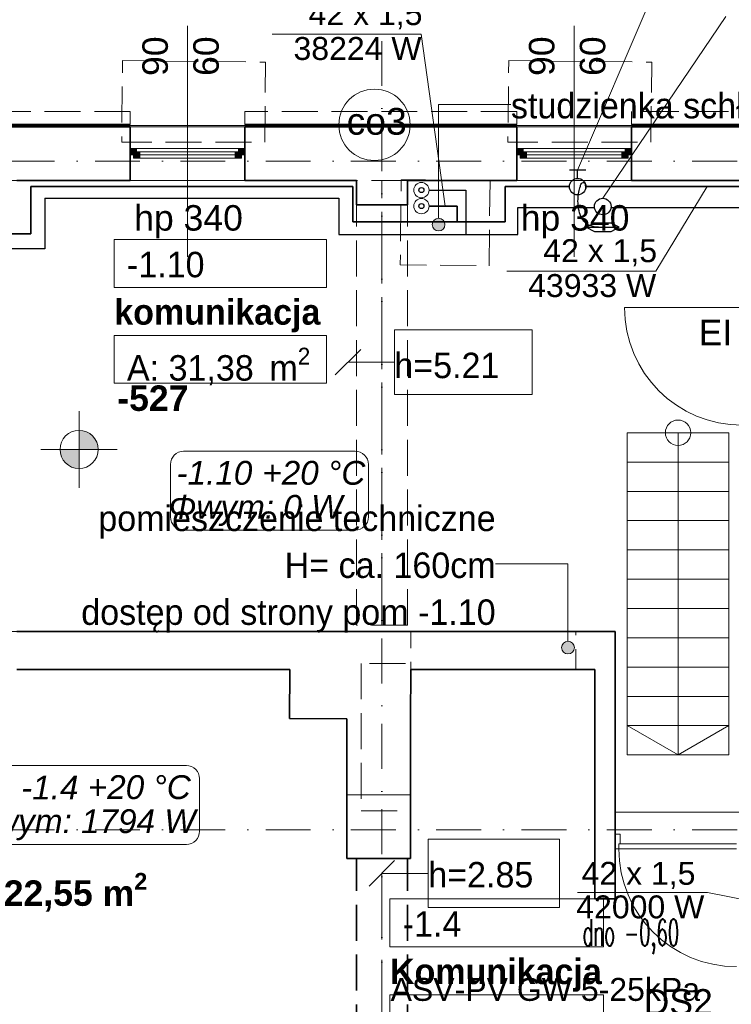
# Model space of a CAD drawing. Header units: millimetres. Extents: x -75424 to 111134, y 39940 to 476713.
# Tile 9 of 24: x 25963 to 31555, y 244921 to 252653. Entities that reach past the tile are written whole.
import ezdxf
from ezdxf.lldxf.tags import DXFTag

# ---------------------------------------------------------------- set-up
doc = ezdxf.new("R2010")
doc.units = ezdxf.units.MM
doc.header["$MEASUREMENT"] = 0
doc.linetypes.add('Krawędzie ukryte', pattern=[3.912222, 2.822222, -1.09])
doc.linetypes.add('Kropki i Kreski', pattern=[6.702778, 3.527778, -1.763889, 0, -1.411111])
for name, color, linetype in [('#podkład', 252, 'Continuous'), ('- A - ocieplenie', 7, 'Continuous'), ('- strefy pomieszczeń', 7, 'Continuous'), ('2D - Ogólne', 7, 'Continuous'), ('Drzwi Archicad', 7, 'Continuous'), ('IS_Armatura_Therm', 7, 'SOLID'), ('IS_Opisy_działek_Therm', 7, 'SOLID'), ('IS_Powrót', 5, 'DASH'), ('IS_Text_Armatury_Therm', 7, 'Continuous'), ('IS_Text_Konstrukcji', 7, 'Continuous'), ('IS_Zasilanie', 1, 'SOLID'), ('Konstrukcja - Belki', 7, 'Continuous'), ('Konstrukcja - Schody', 7, 'Continuous'), ('Konstrukcja - Siatka mod', 7, 'Continuous'), ('Konstrukcja - Stropy', 7, 'Continuous'), ('Konstrukcja - Ściany działowe', 7, 'Continuous'), ('Konstrukcja - Ściany nośne wew..P', 7, 'Continuous'), ('Konstrukcja - Ściany zewnętrzne', 7, 'Continuous'), ('Okna Archicada', 7, 'Continuous'), ('Opisy - Etykiety', 7, 'Continuous'), ('Wymiarowanie - Poziomy', 7, 'Continuous'), ('z JAN', 7, 'Continuous'), ('Znaczniki drzwi Archicada', 7, 'Continuous'), ('Znaczniki okien Archicada', 7, 'Continuous')]:
    doc.layers.add(name, color=color, linetype=linetype)
doc.layers.add('IS_Opisy_działek_Wodociag', color=7, linetype='SOLID', true_color=0x000000)
doc.styles.add('MtXpl_Arial', font='arial.ttf', dxfattribs={"height": 0.2})
doc.styles.add('MtXpl_Arial1', font='ariali.ttf', dxfattribs={"height": 0.2})
doc.styles.add('ROMANS', font='romans', dxfattribs={"width": 0.8})
doc.styles.get("Standard").update_dxf_attribs({"font": 'arial.ttf'})
doc.styles.add('STYL_AUTOMATYCZNY_1', font='arial.ttf')
doc.styles.add('STYL_AUTOMATYCZNY_2', font='arial.ttf')
doc.styles.add('STYL_AUTOMATYCZNY_3', font='txt')
doc.styles.add('STYL_AUTOMATYCZNY_5', font='arial.ttf')
doc.styles.add('STYL_AUTOMATYCZNY_6', font='txt')
doc.styles.add('STYL_AUTOMATYCZNY_9', font='txt')
doc.linetypes.add('CO_LINE', pattern='A,12.7,-5.08,["C.O.",Standard,S=2.54,R=0,X=-2.54,Y=-1.27],-6.35', length=24.13)
tags = doc.linetypes.add('DASH', pattern=[15, 10, -5]).pattern_tags.tags
tags[6:7] = [DXFTag(74, 4), DXFTag(75, 0), DXFTag(340, '0'), DXFTag(46, 0.0), DXFTag(50, 0.0), DXFTag(44, 0.0), DXFTag(45, 0.0)]
tags[4:5] = [DXFTag(74, 4), DXFTag(75, 0), DXFTag(340, '0'), DXFTag(46, 0.0), DXFTag(50, 0.0), DXFTag(44, 0.0), DXFTag(45, 0.0)]
tags = doc.linetypes.add('SOLID', pattern=[10, 10, 0]).pattern_tags.tags
tags[6:7] = [DXFTag(74, 4), DXFTag(75, 0), DXFTag(340, '0'), DXFTag(46, 0.0), DXFTag(50, 0.0), DXFTag(44, 0.0), DXFTag(45, 0.0)]
tags[4:5] = [DXFTag(74, 4), DXFTag(75, 0), DXFTag(340, '0'), DXFTag(46, 0.0), DXFTag(50, 0.0), DXFTag(44, 0.0), DXFTag(45, 0.0)]
pattern_1 = [(0, (-208051.03, 533518.21), (0, 75), [0, -75])]
pattern_2 = [(60, (-208051.03, 533518.21), (-129.90381, 75), []), (120, (-208051.03, 533518.21), (129.90381, 75), [])]

# ---------------------------------------------------------------- blocks, each defined once
blk = doc.blocks.new('SDFGHB')
at = {"linetype": 'Continuous', "lineweight": 13}
for points in [[(28862.7, 471043.6), (28866.5, 471024.4), (28877.4, 471008.2), (28893.6, 470997.4), (28912.7, 470993.6), (28931.8, 470997.4), (28948.1, 471008.2), (28958.9, 471024.4), (28962.7, 471043.6), (28958.9, 471062.7), (28948.1, 471078.9), (28931.8, 471089.8), (28912.7, 471093.6), (28893.6, 471089.8), (28877.4, 471078.9), (28866.5, 471062.7)], [(29879.5, 467722), (29883.3, 467702.8), (29894.2, 467686.6), (29910.4, 467675.8), (29929.5, 467672), (29948.7, 467675.8), (29964.9, 467686.6), (29975.7, 467702.8), (29979.5, 467722), (29975.7, 467741.1), (29964.9, 467757.3), (29948.7, 467768.2), (29929.5, 467772), (29910.4, 467768.2), (29894.2, 467757.3), (29883.3, 467741.1)]]:
    blk.add_hatch(color=252, dxfattribs=at).paths.add_polyline_path(points)
at = {"layer": 'Okna Archicada', "linetype": 'Continuous', "lineweight": 13}
for points in [[(26490.4, 471590.5), (26515.4, 471590.5), (26515.4, 471615.5), (26540.4, 471615.5), (26540.4, 471640.5), (26490.4, 471640.5)], [(26515.4, 471565.5), (26565.4, 471565.5), (26565.4, 471615.5), (26515.4, 471615.5)], [(27365.4, 471615.5), (27315.4, 471615.5), (27315.4, 471565.5), (27365.4, 471565.5)], [(27390.4, 471640.5), (27340.4, 471640.5), (27340.4, 471615.5), (27365.4, 471615.5), (27365.4, 471590.5), (27390.4, 471590.5)], [(29527.6, 471590.5), (29552.6, 471590.5), (29552.6, 471615.5), (29577.6, 471615.5), (29577.6, 471640.5), (29527.6, 471640.5)], [(29552.6, 471565.5), (29602.6, 471565.5), (29602.6, 471615.5), (29552.6, 471615.5)], [(30402.6, 471615.5), (30352.6, 471615.5), (30352.6, 471565.5), (30402.6, 471565.5)], [(30427.6, 471640.5), (30377.6, 471640.5), (30377.6, 471615.5), (30402.6, 471615.5), (30402.6, 471590.5), (30427.6, 471590.5)]]:
    blk.add_hatch(color=252, dxfattribs=at).paths.add_polyline_path(points)
at = {"layer": 'Wymiarowanie - Poziomy', "linetype": 'Continuous', "lineweight": 13}
for points in [[(26088.2, 469277.7), (26238.2, 469277.7), (26226.7, 469335.1), (26194.2, 469383.8), (26145.6, 469416.3), (26088.2, 469427.7)], [(26088.2, 469277.7), (25938.2, 469277.7), (25949.6, 469220.3), (25982.1, 469171.6), (26030.8, 469139.1), (26088.2, 469127.7)]]:
    blk.add_hatch(color=252, dxfattribs=at).paths.add_polyline_path(points)
at = {"layer": '- A - ocieplenie', "color": 252, "linetype": 'Krawędzie ukryte', "lineweight": 20, "ltscale": 100, "flags": 128}
for points in [[(26490.4, 471930.5), (22897.7, 471930.5)], [(26490.4, 471830.5), (26490.4, 471930.5)], [(29527.6, 471930.5), (27390.4, 471930.5)], [(27390.4, 471930.5), (27390.4, 471830.5)], [(29527.6, 471830.5), (29527.6, 471930.5)], [(32364.4, 471930.5), (30427.6, 471930.5)], [(30427.6, 471930.5), (30427.6, 471830.5)], [(22777.8, 471810.5), (26490.4, 471810.5)], [(27390.4, 471810.5), (29527.6, 471810.5)], [(30427.6, 471810.5), (32364.4, 471810.5)]]:
    blk.add_lwpolyline(points, dxfattribs=at)
at = {"layer": '- A - ocieplenie', "color": 252, "linetype": 'Continuous', "lineweight": 35, "ltscale": 100, "flags": 128}
for points in [[(22777.8, 471810.5), (26490.4, 471810.5)], [(26490.4, 471830.5), (22797.8, 471830.5)], [(29527.6, 471830.5), (27390.4, 471830.5)], [(27390.4, 471810.5), (29527.6, 471810.5)], [(32364.4, 471830.5), (30427.6, 471830.5)], [(30427.6, 471810.5), (32364.4, 471810.5)]]:
    blk.add_lwpolyline(points, dxfattribs=at)
at = {"layer": '- strefy pomieszczeń', "color": 252, "linetype": 'Continuous', "lineweight": 13, "ltscale": 100}
for p, q in [((26364.2, 470926.6), (28033.3, 470926.6)), ((26364.2, 470550.1), (26364.2, 470926.6)), ((28033.3, 470926.6), (28033.3, 470550.1)), ((28033.3, 470550.1), (26364.2, 470550.1)), ((26364.2, 470173.6), (28033.3, 470173.6)), ((26364.2, 469797.2), (26364.2, 470173.6)), ((28033.3, 470173.6), (28033.3, 469797.2)), ((28033.3, 469797.2), (26364.2, 469797.2)), ((28530.6, 465748), (30209.3, 465748)), ((28530.6, 465371.5), (28530.6, 465748)), ((30209.3, 465748), (30209.3, 465371.5)), ((30209.3, 465371.5), (28530.6, 465371.5)), ((28530.6, 464995), (30209.3, 464995)), ((28530.6, 464618.6), (28530.6, 464995)), ((30209.3, 464995), (30209.3, 464618.6))]:
    blk.add_line(p, q, dxfattribs=at)
at = {"color": 252, "linetype": 'Continuous', "lineweight": 13, "ltscale": 100}
for p, q in [((28912.7, 471093.6), (28912.7, 471987.8)), ((28912.7, 471987.8), (29481.2, 471987.8)), ((29929.5, 468378.6), (29361, 468378.6)), ((29929.5, 467772), (29929.5, 468378.6))]:
    blk.add_line(p, q, dxfattribs=at)
for centre in [(28912.7, 471043.6), (29929.5, 467722)]:
    blk.add_circle(centre, 50, dxfattribs=at)
at = {"layer": '2D - Ogólne', "color": 252, "linetype": 'Krawędzie ukryte', "lineweight": 13, "ltscale": 100}
for p, q in [((28652.3, 467598.2), (28304.3, 467598.2)), ((28304.3, 467598.2), (28304.3, 466440.5)), ((28304.3, 466440.5), (28617.6, 466440.5))]:
    blk.add_line(p, q, dxfattribs=at)
at = {"layer": 'Drzwi Archicad', "color": 252, "linetype": 'Continuous', "lineweight": 13, "ltscale": 100}
for p, q in [((31297.6, 470391.8), (30373.6, 470391.8)), ((30300.7, 466140.5), (30300.7, 466255.5)), ((30300.7, 466255.5), (30340.7, 466255.5)), ((30340.7, 466255.5), (30340.7, 466180.5)), ((30340.7, 466180.5), (30328.7, 466180.5)), ((30328.7, 466180.5), (30328.7, 466140.5)), ((31252.7, 466180.5), (30328.7, 466180.5)), ((30328.7, 466180.5), (30328.7, 466140.5)), ((30328.7, 466140.5), (30300.7, 466140.5)), ((30328.7, 466140.5), (31252.7, 466140.5))]:
    blk.add_line(p, q, dxfattribs=at)
at = {"layer": 'Drzwi Archicad', "color": 252, "linetype": 'Continuous', "lineweight": 35, "ltscale": 100}
for p, q in [((30300.7, 466255.5), (30300.7, 466440.5)), ((30300.7, 466140.5), (30300.7, 466255.5)), ((30300.7, 466140.5), (30300.7, 466255.5)), ((30300.7, 465749.4), (30140.7, 465749.4))]:
    blk.add_line(p, q, dxfattribs=at)
at = {"layer": 'Drzwi Archicad', "color": 252, "linetype": 'Continuous', "lineweight": 13, "ltscale": 100}
for centre, start, end in [((31297.6, 470391.8), 180, 270), ((31252.7, 466140.5), 179.99999, 269.99999)]:
    blk.add_arc(centre, 924, start, end, dxfattribs=at)
at = {"layer": 'Konstrukcja - Belki', "color": 252, "linetype": 'Krawędzie ukryte', "lineweight": 13, "ltscale": 100}
for p, q in [((28267.6, 467898.2), (28267.6, 471390.5)), ((28667.6, 471390.5), (28267.6, 471390.5)), ((28667.6, 467898.2), (28667.6, 471390.5)), ((28667.6, 467898.2), (28267.6, 467898.2))]:
    blk.add_line(p, q, dxfattribs=at)
at = {"layer": 'Konstrukcja - Belki', "color": 252, "linetype": 'Kropki i Kreski', "lineweight": 13, "ltscale": 100}
for p, q in [((28467.6, 467898.2), (28467.6, 471390.5)), ((28467.6, 464245.9), (28467.6, 466065.9))]:
    blk.add_line(p, q, dxfattribs=at)
at = {"layer": 'Konstrukcja - Belki', "color": 252, "linetype": 'Krawędzie ukryte', "lineweight": 35, "ltscale": 100}
for p, q in [((28267.6, 464245.9), (28267.6, 466065.9)), ((28667.6, 466065.9), (28267.6, 466065.9)), ((28667.6, 464245.9), (28667.6, 466065.9))]:
    blk.add_line(p, q, dxfattribs=at)
at = {"layer": 'Konstrukcja - Schody', "color": 252, "linetype": 'Continuous', "lineweight": 13, "ltscale": 100}
for p, q in [((30394.4, 469408.9), (30394.4, 466878.9)), ((31194.4, 469408.9), (30394.4, 469408.9)), ((31194.4, 469408.9), (30394.4, 469408.9)), ((30794.4, 469408.9), (30794.4, 466878.9)), ((31194.4, 469408.9), (31194.4, 466878.9)), ((31194.4, 469178.9), (30394.4, 469178.9)), ((31194.4, 468948.9), (30394.4, 468948.9)), ((31194.4, 468718.9), (30394.4, 468718.9)), ((31194.4, 468488.9), (30394.4, 468488.9)), ((31194.4, 468258.9), (30394.4, 468258.9)), ((31194.4, 468028.9), (30394.4, 468028.9)), ((31194.4, 467798.9), (30394.4, 467798.9)), ((31194.4, 467568.9), (30394.4, 467568.9)), ((31194.4, 467338.9), (30394.4, 467338.9)), ((31194.4, 467108.9), (30394.4, 467108.9)), ((30794.4, 466878.9), (30394.4, 467108.9)), ((30794.4, 466878.9), (31194.4, 467108.9)), ((31194.4, 466878.9), (30394.4, 466878.9)), ((31194.4, 466878.9), (30394.4, 466878.9))]:
    blk.add_line(p, q, dxfattribs=at)
blk.add_circle((30794.4, 469408.9), 100, dxfattribs=at)
at = {"layer": 'Konstrukcja - Siatka mod', "color": 252, "linetype": 'Kropki i Kreski', "lineweight": 13, "ltscale": 100}
for p, q in [((28467.6, 474496.4), (28467.6, 457531.6)), ((20180, 471540.5), (49624.6, 471540.5)), ((20180, 466290.5), (49624.6, 466290.5))]:
    blk.add_line(p, q, dxfattribs=at)
at = {"layer": 'Konstrukcja - Stropy', "color": 252, "linetype": 'Continuous', "lineweight": 13, "ltscale": 100, "flags": 128}
for points in [[(40677.6, 471821), (20507.6, 471821), (20507.6, 466151.8), (22777.6, 466151.8), (22777.6, 463958.8), (31597.6, 463958.8), (31597.6, 466140.5), (40677.6, 466140.5)], [(22777.6, 458509.7), (34592.6, 458509.7), (34592.6, 463961.5), (37297.6, 463961.5), (37297.6, 458509.7), (49718.3, 458509.7), (49718.3, 471788.6), (40377.6, 471788.6), (40377.6, 466428.5), (30297.6, 466428.5), (30297.6, 467849.4), (22777.6, 467849.4)]]:
    blk.add_lwpolyline(points, close=True, dxfattribs=at)
at = {"layer": 'Konstrukcja - Ściany działowe', "color": 252, "linetype": 'Continuous', "lineweight": 35, "ltscale": 100}
blk.add_line((30300.7, 465749.4), (30140.7, 465749.4), dxfattribs=at)
at = {"layer": 'Konstrukcja - Ściany działowe', "color": 252, "linetype": 'Continuous', "lineweight": 35, "ltscale": 100, "flags": 128}
for points in [[(30140.7, 466440.5), (30140.7, 466140.5)], [(30140.7, 466140.5), (30140.7, 465749.4)], [(30300.7, 465749.4), (30300.7, 466140.5)]]:
    blk.add_lwpolyline(points, dxfattribs=at)
at = {"layer": 'Konstrukcja - Ściany nośne wew..P', "color": 252, "linetype": 'Continuous', "lineweight": 35, "ltscale": 100}
for p, q in [((30300.7, 466255.5), (30300.7, 466440.5)), ((30300.7, 466140.5), (30300.7, 466255.5))]:
    blk.add_line(p, q, dxfattribs=at)
at = {"layer": 'Konstrukcja - Ściany nośne wew..P', "color": 252, "linetype": 'Continuous', "lineweight": 35, "ltscale": 100, "flags": 128}
for points in [[(28267.6, 471390.5), (28267.6, 471198.9)], [(28667.6, 471198.9), (28667.6, 471390.5)], [(28267.6, 471198.9), (28667.6, 471198.9)], [(30300.7, 467849.4), (25598.4, 467849.4)], [(30300.7, 467849.4), (30300.7, 467549.4)], [(25598.4, 467549.4), (27744.4, 467549.4)], [(27744.4, 467549.4), (27742.3, 467164.4)], [(28692.3, 467161.8), (28694.4, 467549.4)], [(28694.4, 467549.4), (30140.7, 467549.4)], [(30140.7, 467549.4), (30140.7, 466440.5)], [(30300.7, 466440.5), (30300.7, 467549.4)], [(27742.3, 467164.4), (28192.3, 467163.2)], [(28192.3, 467163.2), (28192.3, 466065.9)], [(28692.3, 466065.9), (28692.3, 467161.8)], [(28192.3, 466065.9), (28692.3, 466065.9)]]:
    blk.add_lwpolyline(points, dxfattribs=at)
at = {"layer": 'Konstrukcja - Ściany zewnętrzne', "color": 252, "linetype": 'Continuous', "lineweight": 35, "ltscale": 100}
for p, q in [((26490.4, 471640.5), (26490.4, 471810.5)), ((27390.4, 471640.5), (27390.4, 471810.5)), ((29527.6, 471640.5), (29527.6, 471810.5)), ((30427.6, 471640.5), (30427.6, 471810.5)), ((26490.4, 471590.5), (26490.4, 471640.5)), ((26490.4, 471390.5), (26490.4, 471590.5)), ((27390.4, 471590.5), (27390.4, 471640.5)), ((27390.4, 471390.5), (27390.4, 471590.5)), ((29527.6, 471590.5), (29527.6, 471640.5)), ((29527.6, 471390.5), (29527.6, 471590.5)), ((30427.6, 471590.5), (30427.6, 471640.5)), ((30427.6, 471390.5), (30427.6, 471590.5))]:
    blk.add_line(p, q, dxfattribs=at)
at = {"layer": 'Konstrukcja - Ściany zewnętrzne', "color": 252, "linetype": 'Continuous', "lineweight": 35, "ltscale": 100, "flags": 128}
for points in [[(26490.4, 471810.5), (22777.6, 471810.5)], [(29527.6, 471810.5), (27390.4, 471810.5)], [(32339.5, 471810.5), (30427.6, 471810.5)], [(25598.4, 471390.5), (26490.4, 471390.5)], [(27390.4, 471390.5), (28267.6, 471390.5)], [(28667.6, 471390.5), (29527.6, 471390.5)], [(30427.6, 471390.5), (31297.6, 471390.5)]]:
    blk.add_lwpolyline(points, dxfattribs=at)
at = {"layer": 'Okna Archicada', "color": 252, "linetype": 'Continuous', "lineweight": 18, "ltscale": 100}
for p, q in [((26490.4, 471810.5), (27390.4, 471810.5)), ((29527.6, 471810.5), (30427.6, 471810.5)), ((27340.4, 471640.5), (26540.4, 471640.5)), ((30377.6, 471640.5), (29577.6, 471640.5)), ((26565.4, 471565.5), (27315.4, 471565.5)), ((29602.6, 471565.5), (30352.6, 471565.5)), ((26490.4, 471390.5), (27390.4, 471390.5)), ((29527.6, 471390.5), (30427.6, 471390.5))]:
    blk.add_line(p, q, dxfattribs=at)
at = {"layer": 'Okna Archicada', "color": 252, "linetype": 'Continuous', "lineweight": 35, "ltscale": 100}
for p, q in [((26490.4, 471640.5), (26490.4, 471810.5)), ((27390.4, 471640.5), (27390.4, 471810.5)), ((29527.6, 471640.5), (29527.6, 471810.5)), ((30427.6, 471640.5), (30427.6, 471810.5)), ((26490.4, 471590.5), (26490.4, 471640.5)), ((26490.4, 471590.5), (26490.4, 471640.5)), ((26490.4, 471390.5), (26490.4, 471590.5)), ((27390.4, 471590.5), (27390.4, 471640.5)), ((27390.4, 471590.5), (27390.4, 471640.5)), ((27390.4, 471390.5), (27390.4, 471590.5)), ((29527.6, 471590.5), (29527.6, 471640.5)), ((29527.6, 471590.5), (29527.6, 471640.5)), ((29527.6, 471390.5), (29527.6, 471590.5)), ((30427.6, 471590.5), (30427.6, 471640.5)), ((30427.6, 471590.5), (30427.6, 471640.5)), ((30427.6, 471390.5), (30427.6, 471590.5))]:
    blk.add_line(p, q, dxfattribs=at)
at = {"layer": 'Okna Archicada', "color": 252, "linetype": 'Continuous', "lineweight": 20, "ltscale": 100}
for p, q in [((26540.4, 471640.5), (26490.4, 471640.5)), ((26490.4, 471590.5), (26515.4, 471590.5)), ((26515.4, 471590.5), (26515.4, 471615.5)), ((26515.4, 471615.5), (26540.4, 471615.5)), ((26565.4, 471615.5), (26515.4, 471615.5)), ((26515.4, 471615.5), (26515.4, 471565.5)), ((26540.4, 471615.5), (26540.4, 471640.5)), ((26565.4, 471565.5), (26565.4, 471615.5)), ((27315.4, 471615.5), (26565.4, 471615.5)), ((26565.4, 471590.5), (27315.4, 471590.5)), ((27365.4, 471615.5), (27315.4, 471615.5)), ((27315.4, 471615.5), (27315.4, 471565.5)), ((27390.4, 471640.5), (27340.4, 471640.5)), ((27340.4, 471640.5), (27340.4, 471615.5)), ((27340.4, 471615.5), (27365.4, 471615.5)), ((27365.4, 471615.5), (27365.4, 471590.5)), ((27365.4, 471565.5), (27365.4, 471615.5)), ((27365.4, 471590.5), (27390.4, 471590.5)), ((29577.6, 471640.5), (29527.6, 471640.5)), ((29527.6, 471590.5), (29552.6, 471590.5)), ((29552.6, 471590.5), (29552.6, 471615.5)), ((29552.6, 471615.5), (29577.6, 471615.5)), ((29602.6, 471615.5), (29552.6, 471615.5)), ((29552.6, 471615.5), (29552.6, 471565.5)), ((29577.6, 471615.5), (29577.6, 471640.5)), ((29602.6, 471565.5), (29602.6, 471615.5)), ((30352.6, 471615.5), (29602.6, 471615.5)), ((29602.6, 471590.5), (30352.6, 471590.5)), ((30402.6, 471615.5), (30352.6, 471615.5)), ((30352.6, 471615.5), (30352.6, 471565.5)), ((30427.6, 471640.5), (30377.6, 471640.5)), ((30377.6, 471640.5), (30377.6, 471615.5)), ((30377.6, 471615.5), (30402.6, 471615.5)), ((30402.6, 471615.5), (30402.6, 471590.5)), ((30402.6, 471565.5), (30402.6, 471615.5)), ((30402.6, 471590.5), (30427.6, 471590.5)), ((26515.4, 471565.5), (26565.4, 471565.5)), ((26565.4, 471565.5), (27315.4, 471565.5)), ((27315.4, 471565.5), (27365.4, 471565.5)), ((29552.6, 471565.5), (29602.6, 471565.5)), ((29602.6, 471565.5), (30352.6, 471565.5)), ((30352.6, 471565.5), (30402.6, 471565.5))]:
    blk.add_line(p, q, dxfattribs=at)
at = {"layer": 'Opisy - Etykiety', "color": 252, "linetype": 'Continuous', "lineweight": 13, "ltscale": 100}
for p, q in [((29647, 470216.5), (28565.2, 470216.5)), ((28565.2, 470216.5), (28565.2, 469710.5)), ((29647, 469710.5), (29647, 470216.5)), ((28301.1, 470063.5), (28101.1, 469863.5)), ((28201.1, 469963.5), (28565.2, 469963.5)), ((28565.2, 469710.5), (29647, 469710.5))]:
    blk.add_line(p, q, dxfattribs=at)
at = {"layer": 'Opisy - Etykiety', "color": 252, "linetype": 'Continuous', "lineweight": 20, "ltscale": 100}
for p, q in [((29863.1, 466217.1), (28831.7, 466217.1)), ((28831.7, 466217.1), (28831.7, 465680.6)), ((29863.1, 465680.6), (29863.1, 466217.1)), ((28567.6, 466048.9), (28367.6, 465848.9)), ((28467.6, 465948.9), (28831.7, 465948.9)), ((28831.7, 465680.6), (29863.1, 465680.6))]:
    blk.add_line(p, q, dxfattribs=at)
at = {"layer": 'Wymiarowanie - Poziomy', "color": 252, "linetype": 'Continuous', "lineweight": 13, "ltscale": 100}
for p, q in [((26088.2, 468977.7), (26088.2, 469577.7)), ((25788.2, 469277.7), (26388.2, 469277.7))]:
    blk.add_line(p, q, dxfattribs=at)
blk.add_circle((26088.2, 469277.7), 150, dxfattribs=at)
at = {"layer": 'z JAN', "color": 252, "linetype": 'Krawędzie ukryte', "lineweight": 13, "ltscale": 100, "flags": 128}
for points in [[(27546.6, 471690.5), (27553.5, 472318.9), (26429.7, 472331.2), (26422.7, 471690.5)], [(30580.9, 471690.5), (30587.7, 472318.9), (29464, 472331.2), (29457, 471690.5)], [(29309.7, 470720.7), (29317, 471388.3), (28619.5, 471396), (28612.1, 470728.3)], [(28696, 467549.4), (29990.7, 467549.4), (29990.7, 467849.4), (28696, 467849.4)]]:
    blk.add_lwpolyline(points, close=True, dxfattribs=at)
at = {"layer": 'z JAN', "color": 252, "linetype": 'Continuous', "lineweight": 13, "ltscale": 100, "flags": 128}
for points in [[(27762.5, 471390.5), (25303.8, 471390.4)], [(28192.3, 466065.9), (28692.3, 466065.9), (28692.3, 466565.9), (28192.3, 466565.9)]]:
    blk.add_lwpolyline(points, close=True, dxfattribs=at)
at = {"layer": 'Znaczniki okien Archicada', "color": 252, "linetype": 'Continuous', "lineweight": 13, "ltscale": 100}
for p, q in [((26940.4, 472603.2), (26940.4, 470790.5)), ((29977.6, 472603.2), (29977.6, 470790.5))]:
    blk.add_line(p, q, dxfattribs=at)
at = {"layer": '- strefy pomieszczeń', "color": 252, "linetype": 'Continuous', "lineweight": 13, "char_height": 200, "attachment_point": 1}
for s, insert, style in [('\\A1;{\\pql;\\pt0,500;\\fGeneva CE|b0|i0|c0|p0;\\W1.000000;-1.10\\fGeneva CE|b0|i0|c0|p0;\\W1.000000;\\A1{\\H.66x;\\S^  ;}\\fGeneva CE|b0|i0|c0|p0;\\W1.000000;\\fGeneva CE|b0|i0|c0|p0;\\W1.000000;\\A1{\\H.66x;\\S^  ;}}', (26464.2, 470829.7), 'STYL_AUTOMATYCZNY_6'), ('\\A1;{\\pql;\\pt0,500;\\fGeneva CE|b1|i0|c0|p0;\\W1.000000;komunikacja\\fGeneva CE|b1|i0|c0|p0;\\W1.000000;\\A1{\\H.66x;\\S^  ;}\\fGeneva CE|b1|i0|c0|p0;\\W1.000000;\\fGeneva CE|b1|i0|c0|p0;\\W1.000000;\\A1{\\H.66x;\\S^  ;}}', (26364.2, 470457.7), 'STYL_AUTOMATYCZNY_9'), ('\\A1;{\\pql;\\pt0,500;\\fGeneva CE|b0|i0|c0|p0;\\W1.000000;A: 31,38\\fGeneva CE|b0|i0|c0|p0;\\W1.000000;\\A1{\\H.66x;\\S^  ;}\\fGeneva CE|b0|i0|c0|p0;\\W1.000000; m\\fGeneva CE|b0|i0|c0|p0;\\W1.000000;\\A1{\\H.66x;\\S2^  ;}}', (26464.2, 470076.7), 'STYL_AUTOMATYCZNY_6'), ('\\A1;{\\pql;\\pt0,500;\\fGeneva CE|b0|i0|c0|p0;\\W1.000000;-1.4\\fGeneva CE|b0|i0|c0|p0;\\W1.000000;\\A1{\\H.66x;\\S^  ;}\\fGeneva CE|b0|i0|c0|p0;\\W1.000000;\\fGeneva CE|b0|i0|c0|p0;\\W1.000000;\\A1{\\H.66x;\\S^  ;}}', (28630.6, 465651.1), 'STYL_AUTOMATYCZNY_6'), ('\\A1;{\\pql;\\pt0,500;\\fGeneva CE|b1|i0|c0|p0;\\W1.000000;Komunikacja\\fGeneva CE|b1|i0|c0|p0;\\W1.000000;\\A1{\\H.66x;\\S^  ;}\\fGeneva CE|b1|i0|c0|p0;\\W1.000000;\\fGeneva CE|b1|i0|c0|p0;\\W1.000000;\\A1{\\H.66x;\\S^  ;}}', (28530.6, 465279.1), 'STYL_AUTOMATYCZNY_9')]:
    blk.add_mtext(s, dxfattribs=dict(at, insert=insert, style=style))
at = {"color": 252, "linetype": 'Continuous', "lineweight": 15, "insert": (29481.2, 471947.6), "char_height": 200, "attachment_point": 4, "style": 'STYL_AUTOMATYCZNY_6'}
blk.add_mtext('\\A1;{\\pql;\\fGeneva CE|b0|i0|c0|p0;\\W1.000000;studzienka schładzająca}', dxfattribs=at)
at = {"color": 252, "linetype": 'Continuous', "lineweight": 20, "insert": (29361, 468338.3), "char_height": 200, "attachment_point": 6, "line_spacing_factor": 1.104894, "style": 'STYL_AUTOMATYCZNY_6'}
blk.add_mtext('\\A1;{\\pqr;\\fGeneva CE|b0|i0|c0|p0;\\W1.000000;pomieszczenie techniczne \\P\\pqr;\\fGeneva CE|b0|i0|c0|p0;\\W1.000000;H= ca. 160cm\\P\\pqr;\\fGeneva CE|b0|i0|c0|p0;\\W1.000000;dostęp od strony pom \\fGeneva CE|b0|i0|c0|p0;\\W1.000000;-\\fGeneva CE|b0|i0|c0|p0;\\W1.000000;1.1\\fGeneva CE|b0|i0|c0|p0;\\W1.000000;0}', dxfattribs=at)
at = {"layer": 'Opisy - Etykiety', "color": 252, "linetype": 'Continuous', "lineweight": 13, "insert": (28565.2, 469936.3), "char_height": 200.007, "attachment_point": 4, "style": 'STYL_AUTOMATYCZNY_5'}
blk.add_mtext('\\A1;{\\pql;\\fGeneva|b0|i0|c0|p0;\\W1.000000;h=\\fGeneva CE|b0|i0|c0|p0;\\H0.999967x;\\W1.000000;5.21}', dxfattribs=at)
at = {"layer": 'Opisy - Etykiety', "color": 252, "linetype": 'Continuous', "lineweight": 20, "insert": (28831.7, 465936.9), "char_height": 200, "attachment_point": 4, "style": 'STYL_AUTOMATYCZNY_5'}
blk.add_mtext('\\A1;{\\pql;\\fGeneva|b0|i0|c0|p0;\\W1.000000;h=\\fGeneva CE|b0|i0|c0|p0;\\W1.000000;2.85}', dxfattribs=at)
at = {"layer": 'Wymiarowanie - Poziomy', "color": 252, "linetype": 'Continuous', "lineweight": 13, "insert": (26388.2, 469577.7), "char_height": 200, "width": 548.974, "attachment_point": 7, "style": 'STYL_AUTOMATYCZNY_3'}
blk.add_mtext('\\A1;{\\pql;\\fArial|b1|i0|c238|p0;\\W1.000000;-527}', dxfattribs=at)
at = {"layer": 'z JAN', "color": 252, "linetype": 'Continuous', "lineweight": 15, "insert": (25496.5, 465635.5), "char_height": 200, "attachment_point": 7, "style": 'STYL_AUTOMATYCZNY_2'}
blk.add_mtext('\\A1;{\\pql;\\fArial|b1|i0|c238|p0;\\W1.000000;22,55 m\\fArial|b1|i0|c238|p0;\\W1.000000;\\A1{\\H.66x;\\S2^  ;}}', dxfattribs=at)
at = {"layer": 'Znaczniki drzwi Archicada', "color": 252, "linetype": 'Continuous', "lineweight": 35, "insert": (30955.8, 470093.1), "char_height": 200, "attachment_point": 7, "style": 'STYL_AUTOMATYCZNY_1'}
blk.add_mtext('\\A1;{\\pql;\\pt0;\\fArial|b0|i0|c238|p0;\\W1.000000;EI 60\\fArial|b0|i0|c238|p0;\\W1.000000;\\fArial|b0|i0|c238|p0;\\H0.666667x;\\W1.000000;\\fArial|b0|i0|c238|p0;\\H1.500000x;\\W1.000000;}', dxfattribs=at)
at = {"layer": 'Znaczniki drzwi Archicada', "color": 252, "linetype": 'Continuous', "lineweight": 35, "insert": (30523.9, 464837.1), "char_height": 200, "attachment_point": 7, "rotation": 359.99999, "style": 'STYL_AUTOMATYCZNY_1'}
blk.add_mtext('\\A1;{\\pql;\\pt0;\\fArial|b0|i0|c238|p0;\\W1.000000;DS2\\fArial|b0|i0|c238|p0;\\W1.000000;\\fArial|b0|i0|c238|p0;\\W1.000000;\\fArial|b0|i0|c238|p0;\\W1.000000;}', dxfattribs=at)
at = {"layer": 'Znaczniki okien Archicada', "color": 252, "linetype": 'Continuous', "lineweight": 15, "char_height": 200, "attachment_point": 7, "rotation": 90, "style": 'STYL_AUTOMATYCZNY_1'}
for s, insert in [('\\A1;{\\pql;\\pt0;\\fArial|b0|i0|c238|p0;\\W1.000000;90\\fArial|b0|i0|c238|p0;\\W1.000000;\\A1{\\H.66x;\\S^  ;}\\fArial|b0|i0|c238|p0;\\W1.000000;\\fArial|b0|i0|c238|p0;\\W1.000000;}', (26843.8, 472210.7)), ('\\A1;{\\pql;\\pt0;\\fArial|b0|i0|c238|p0;\\W1.000000;60\\fArial|b0|i0|c238|p0;\\W1.000000;\\A1{\\H.66x;\\S^  ;}\\fArial|b0|i0|c238|p0;\\W1.000000;\\fArial|b0|i0|c238|p0;\\W1.000000;}', (27243.8, 472210.7)), ('\\A1;{\\pql;\\pt0;\\fArial|b0|i0|c238|p0;\\W1.000000;90\\fArial|b0|i0|c238|p0;\\W1.000000;\\A1{\\H.66x;\\S^  ;}\\fArial|b0|i0|c238|p0;\\W1.000000;\\fArial|b0|i0|c238|p0;\\W1.000000;}', (29880.9, 472210.7)), ('\\A1;{\\pql;\\pt0;\\fArial|b0|i0|c238|p0;\\W1.000000;60\\fArial|b0|i0|c238|p0;\\W1.000000;\\A1{\\H.66x;\\S^  ;}\\fArial|b0|i0|c238|p0;\\W1.000000;\\fArial|b0|i0|c238|p0;\\W1.000000;}', (30280.9, 472210.7))]:
    blk.add_mtext(s, dxfattribs=dict(at, insert=insert))
at = {"layer": 'Znaczniki okien Archicada', "color": 252, "linetype": 'Continuous', "lineweight": 15, "char_height": 200, "attachment_point": 7, "style": 'STYL_AUTOMATYCZNY_1'}
for insert in [(26521, 470936), (29558.1, 470936)]:
    blk.add_mtext('\\A1;{\\pql;\\pt0;\\fArial|b0|i0|c238|p0;\\W1.000000;hp 340\\fArial|b0|i0|c238|p0;\\W1.000000;\\A1{\\H.66x;\\S^  ;}\\fArial|b0|i0|c238|p0;\\W1.000000;\\fArial|b0|i0|c238|p0;\\W1.000000;}', dxfattribs=dict(at, insert=insert))

msp = doc.modelspace()

# ---------------------------------------------------------------- hatches: boundary and pattern name
at = {"layer": 'Konstrukcja - Ściany działowe', "linetype": 'Continuous', "lineweight": 13}
h = msp.add_hatch(dxfattribs=at)
h.set_pattern_fill('Izolacja_miękka_0004', color=254, style=0, pattern_type=2)
h.set_pattern_definition(pattern_2)
h.paths.add_polyline_path([(29977.6, 248460.5), (30037.6, 248400.5), (30037.6, 248460.5)])
h = msp.add_hatch(dxfattribs=at)
h.set_pattern_fill('Gips_0004', color=252, style=0, pattern_type=2)
h.set_pattern_definition(pattern_1)
h.paths.add_polyline_path([(30037.6, 248385.5), (30052.6, 248385.5), (30037.6, 248400.5)])
h = msp.add_hatch(dxfattribs=at)
h.set_pattern_fill('Gips_0004', color=252, style=0, pattern_type=2)
h.set_pattern_definition(pattern_1)
h.paths.add_polyline_path([(30037.6, 248400.5), (30052.6, 248385.5), (30052.6, 248400.5)])
h = msp.add_hatch(dxfattribs=at)
h.set_pattern_fill('Gips_0004', color=252, style=0, pattern_type=2)
h.set_pattern_definition(pattern_1)
h.paths.add_polyline_path([(30037.6, 248385.5), (30037.6, 248150.5), (30052.6, 248150.5), (30052.6, 248385.5)])
h = msp.add_hatch(dxfattribs=at)
h.set_pattern_fill('Gips_0004', color=252, style=0, pattern_type=2)
h.set_pattern_definition(pattern_1)
h.paths.add_polyline_path([(30052.6, 248385.5), (30847.6, 248385.5), (30847.6, 248400.5), (30052.6, 248400.5)])
h = msp.add_hatch(dxfattribs=at)
h.set_pattern_fill('Gips_0004', color=252, style=0, pattern_type=2)
h.set_pattern_definition(pattern_1)
h.paths.add_polyline_path([(30052.6, 248370.5), (30067.6, 248370.5), (30052.6, 248385.5)])
h = msp.add_hatch(dxfattribs=at)
h.set_pattern_fill('Gips_0004', color=252, style=0, pattern_type=2)
h.set_pattern_definition(pattern_1)
h.paths.add_polyline_path([(30052.6, 248385.5), (30067.6, 248370.5), (30067.6, 248385.5)])
h = msp.add_hatch(dxfattribs=at)
h.set_pattern_fill('Gips_0004', color=252, style=0, pattern_type=2)
h.set_pattern_definition(pattern_1)
h.paths.add_polyline_path([(30052.6, 248370.5), (30052.6, 248135.5), (30067.6, 248135.5), (30067.6, 248370.5)])
h = msp.add_hatch(dxfattribs=at)
h.set_pattern_fill('Gips_0004', color=252, style=0, pattern_type=2)
h.set_pattern_definition(pattern_1)
h.paths.add_polyline_path([(30067.6, 248370.5), (30847.6, 248370.5), (30847.6, 248385.5), (30067.6, 248385.5)])
h = msp.add_hatch(dxfattribs=at)
h.set_pattern_fill('Izolacja_miękka_0004', color=254, style=0, pattern_type=2)
h.set_pattern_definition(pattern_2)
h.paths.add_polyline_path([(29977.6, 248150.5), (30037.6, 248150.5), (29977.6, 248210.5)])
h = msp.add_hatch(dxfattribs=at)
h.set_pattern_fill('Izolacja_miękka_0004', color=254, style=0, pattern_type=2)
h.set_pattern_definition(pattern_2)
h.paths.add_polyline_path([(29977.6, 248210.5), (30037.6, 248150.5), (30037.6, 248210.5)])
h = msp.add_hatch(dxfattribs=at)
h.set_pattern_fill('Gips_0004', color=252, style=0, pattern_type=2)
h.set_pattern_definition(pattern_1)
h.paths.add_polyline_path([(30052.6, 248135.5), (28617.6, 248135.5), (28617.6, 248120.5), (30052.6, 248120.5)])
h = msp.add_hatch(dxfattribs=at)
h.set_pattern_fill('Gips_0004', color=252, style=0, pattern_type=2)
h.set_pattern_definition(pattern_1)
h.paths.add_polyline_path([(30037.6, 248135.5), (30052.6, 248135.5), (30037.6, 248150.5)])
h = msp.add_hatch(dxfattribs=at)
h.set_pattern_fill('Gips_0004', color=252, style=0, pattern_type=2)
h.set_pattern_definition(pattern_1)
h.paths.add_polyline_path([(30037.6, 248150.5), (30052.6, 248135.5), (30052.6, 248150.5)])
h = msp.add_hatch(dxfattribs=at)
h.set_pattern_fill('Gips_0004', color=252, style=0, pattern_type=2)
h.set_pattern_definition(pattern_1)
h.paths.add_polyline_path([(30052.6, 248120.5), (30067.6, 248120.5), (30052.6, 248135.5)])
h = msp.add_hatch(dxfattribs=at)
h.set_pattern_fill('Gips_0004', color=252, style=0, pattern_type=2)
h.set_pattern_definition(pattern_1)
h.paths.add_polyline_path([(30052.6, 248135.5), (30067.6, 248120.5), (30067.6, 248135.5)])

# ---------------------------------------------------------------- linework, layer by layer
at = {"layer": 'IS_Armatura_Therm', "color": 7, "lineweight": 30, "ltscale": 10}
for p, q in [((30412.3, 251472.2), (30282.3, 251472.2)), ((30347.3, 251407.2), (30347.3, 251472.2)), ((30544.5, 251120.8), (30544.5, 251055.8)), ((30479.5, 251055.8), (30414.5, 251023.3)), ((30414.5, 251023.3), (30674.5, 251023.3)), ((30414.5, 251023.3), (30479.5, 250990.8)), ((30609.5, 251055.8), (30479.5, 251055.8)), ((30479.5, 250990.8), (30609.5, 250990.8)), ((30674.5, 251023.3), (30609.5, 251055.8)), ((30609.5, 250990.8), (30674.5, 251023.3))]:
    msp.add_line(p, q, dxfattribs=at)
for centre in [(30347.3, 251342.2), (30544.5, 251185.8)]:
    msp.add_ellipse(centre, major_axis=(65, 0), ratio=1, dxfattribs=at)
msp.add_open_spline([(30512, 251023.3), (30488.8, 251023.3), (30444.9, 251030.2), (30393.3, 251069), (30364.3, 251122.3), (30350.9, 251181.6), (30349, 251241.2), (30354.1, 251297), (30367.2, 251337.9), (30375, 251371.6), (30405.7, 251377.5), (30407.6, 251348.4), (30409.2, 251330.5), (30409.7, 251324.2)], degree=3, knots=[0, 0, 0, 0, 69.522476, 128.47433, 186.941782, 247.920049, 309.19656, 366.045136, 412.706601, 443.42568, 457.823106, 488.947745, 507.582896, 507.582896, 507.582896, 507.582896], dxfattribs=at)
at = {"layer": 'IS_Opisy_działek_Therm', "color": 7, "lineweight": 5, "ltscale": 10}
for p, q in [((31193.1, 253448.4), (30347.3, 251472.2)), ((30544.5, 251250.8), (31511.8, 252679)), ((29117.3, 252539.2), (27947.3, 252539.2)), ((29305.4, 251189.2), (29117.3, 252539.2)), ((31364.7, 251342.2), (30960.9, 250677.5)), ((30960.9, 250677.5), (29790.9, 250677.5)), ((30346.6, 245798.4), (31366.6, 245798.4)), ((32137.1, 245648.6), (31366.6, 245798.4))]:
    msp.add_line(p, q, dxfattribs=at)
at = {"layer": 'IS_Powrót', "color": 4, "linetype": 'CO_LINE', "lineweight": 30, "ltscale": 30}
for p, q in [((29179.4, 251314.8), (29470, 251314.8)), ((29470, 251314.8), (29470, 250965.8)), ((26160, 251250.8), (26160, 250853.1)), ((26160, 251250.8), (28470, 251250.8)), ((28470, 251250.8), (28470, 250965.8)), ((29878.4, 250965.8), (29878.4, 251178)), ((29878.4, 251178), (30480, 251178)), ((30609, 251178), (32142.9, 251178)), ((28470, 250965.8), (29878.4, 250965.8)), ((26160, 250853.1), (25373.8, 250853.1))]:
    msp.add_line(p, q, dxfattribs=at)
at = {"layer": 'IS_Powrót', "color": 5, "linetype": 'Continuous', "lineweight": 5, "ltscale": 20}
msp.add_circle((29119.4, 251314.8), 60, dxfattribs=at)
at = {"layer": 'IS_Powrót', "color": 5, "lineweight": 30, "ltscale": 20}
msp.add_circle((29119.4, 251314.8), 20, dxfattribs=at)
at = {"layer": 'IS_Powrót', "color": 1, "linetype": 'Continuous', "lineweight": 5, "ltscale": 20}
msp.add_circle((29119.4, 251189.2), 60, dxfattribs=at)
at = {"layer": 'IS_Powrót', "color": 1, "lineweight": 30, "ltscale": 20}
msp.add_circle((29119.4, 251189.2), 20, dxfattribs=at)
at = {"layer": 'IS_Text_Armatury_Therm', "color": 7, "linetype": 'SOLID', "lineweight": 5, "ltscale": 10}
msp.add_circle((28750.8, 251827.5), 280, dxfattribs=at)
at = {"layer": 'IS_Text_Konstrukcji', "color": 7, "linetype": 'SOLID', "lineweight": 5, "ltscale": 10}
for p, q in [((28599.7, 249264.6), (27251.4, 249264.6)), ((27148, 249161.2), (27148, 248747.9)), ((28703, 248747.9), (28703, 249161.2)), ((27251.4, 248644.6), (28599.7, 248644.6)), ((27273.2, 246796.4), (25669.8, 246796.4)), ((27376.5, 246279.8), (27376.5, 246693.1)), ((25669.8, 246176.4), (27273.2, 246176.4))]:
    msp.add_line(p, q, dxfattribs=at)
for centre, start, end in [((27251.4, 249161.2), 89.99996, 180.00004), ((28599.7, 249161.2), 359.99996, 90.00004), ((27251.4, 248747.9), 179.99996, 270.00004), ((28599.7, 248747.9), 269.99996, 0.00004), ((27273.2, 246693.1), 359.99996, 90.00004), ((27273.2, 246279.8), 269.99996, 0.00004)]:
    msp.add_arc(centre, 103.3, start, end, dxfattribs=at)
at = {"layer": 'IS_Zasilanie', "color": 6, "linetype": 'CO_LINE', "lineweight": 35, "ltscale": 30}
for p, q in [((26050, 251342.2), (26050, 250972.6)), ((26050, 251342.2), (28580, 251342.2)), ((28580, 251342.2), (28580, 251065.8)), ((29778.4, 251065.8), (29778.4, 251342.2)), ((29778.4, 251342.2), (30282.3, 251342.2)), ((30412.3, 251342.2), (32242.9, 251342.2)), ((29179.4, 251189.2), (29400.2, 251189.2)), ((29400.2, 251189.2), (29400.2, 251065.8)), ((28580, 251065.8), (29778.4, 251065.8))]:
    msp.add_line(p, q, dxfattribs=at)
at = {"layer": 'IS_Zasilanie', "color": 6, "linetype": 'CO_LINE', "lineweight": 35, "ltscale": 20}
msp.add_line((26050, 250972.6), (25430.2, 250972.6), dxfattribs=at)

# ---------------------------------------------------------------- block references
at = {"layer": '#podkład'}
msp.add_blockref('SDFGHB', (341.9, -219999.6), dxfattribs=at)

# ---------------------------------------------------------------- texts
at = {"layer": 'IS_Opisy_działek_Therm', "color": 7, "lineweight": 5, "ltscale": 10, "style": 'MtXpl_Arial'}
for s, p in [('42 x 1,5', (28233.5, 252610.7)), ('38224 W', (28114.7, 252336.9)), ('42 x 1,5', (30077.1, 250749)), ('43933 W', (29958.3, 250475.2)), ('42 x 1,5', (30378.4, 245859.6)), ('42000 W', (30336.3, 245596.1))]:
    msp.add_text(s, height=180, dxfattribs=at).set_placement(p)
at = {"layer": 'IS_Opisy_działek_Wodociag', "color": 7, "lineweight": 13, "ltscale": 10, "style": 'ROMANS', "width": 0.5}
msp.add_text('dno -0,60', height=210, dxfattribs=at).set_placement((30385, 245380))
at = {"layer": 'IS_Text_Armatury_Therm', "color": 7, "linetype": 'SOLID', "lineweight": 5, "ltscale": 10, "attachment_point": 7}
for s, insert, char_height in [('\\fArial|b0|i0;co3', (28531.9, 251746.8), 210), ('\\fArial|b0|i0;ASV-PV GW 5-25kPa', (28877.6, 244945.4), 180)]:
    msp.add_mtext(s, dxfattribs=dict(at, insert=insert, char_height=char_height))
at = {"layer": 'IS_Text_Konstrukcji', "color": 7, "linetype": 'SOLID', "lineweight": 5, "ltscale": 10, "style": 'MtXpl_Arial1'}
for s, p in [('-1.10', (27195.1, 249001)), ('+20 °C', (27869.6, 249001)), ('Φwym: 0 W', (27133.3, 248733.5)), ('-1.4', (25974.5, 246529.6)), ('+20 °C', (26498.1, 246532.8)), ('Φwym: 1794 W', (25543.8, 246265.4))]:
    msp.add_text(s, height=187.2, dxfattribs=at).set_placement(p)

doc.saveas('drawing.dxf')
